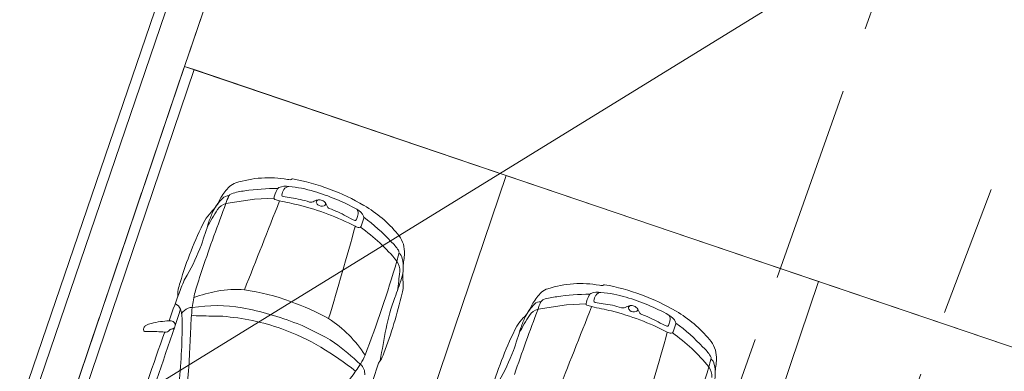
# Model space of a CAD drawing. Header units: metres. Extents: x 6541766 to 6542290, y 5894743 to 5895338.
# Tile 53 of 78: x 6541957.27 to 6541964.73, y 5895238.8 to 5895241.47. Entities that reach past the tile are written whole.
import ezdxf

# ---------------------------------------------------------------- set-up
doc = ezdxf.new("R2010")
doc.units = ezdxf.units.M
for name, pattern in [('0.5_0.5', [1, 0.5, -0.5]), ('1.0_0.5', [1.5, 1, -0.5]), ('1.5_0.5', [2, 1.5, -0.5]), ('DASHED', [0.75, 0.5, -0.25]), ('egkk-500', [2, 1.5, -0.5]), ('egug-500', [1, 0.5, -0.5])]:
    doc.linetypes.add(name, pattern=pattern)
for name, color, linetype in [('217-kontur klasyfikacyjny', 7, 'Continuous'), ('218-kontur użytku gruntowego', 7, 'Continuous'), ('219-działka ewidencyjna', 7, 'Continuous'), ('jezdnia', 7, 'Continuous'), ('przewód kanalizacyjny', 7, 'Continuous'), ('zadrzewienie  zakrzewienie', 7, 'Continuous')]:
    doc.layers.add(name, color=color, linetype=linetype)
for name, color, linetype, lineweight in [('_dr_obrzeże 8x30', 210, 'Continuous', 30), ('_dr_ścieki kd', 36, 'Continuous', 30), ('A-OZNACZENIA', 7, 'Continuous', 15), ('A-PZT', 4, 'Continuous', 9), ('IE - podklad', 8, 'Continuous', 9)]:
    doc.layers.add(name, color=color, linetype=linetype, lineweight=lineweight)
doc.layers.add('A-ZIELŃ - PROJ -B', color=7, linetype='Continuous', lineweight=13, true_color=0x91c200)

# ---------------------------------------------------------------- blocks, each defined once
blk = doc.blocks.new('blok - sanitarne pzt chelmza ng')
at = {"layer": 'przewód kanalizacyjny', "color": 34, "linetype": 'Continuous', "lineweight": 9}
for q in [(6542523.08, 5895278.6), (6542481.059, 5895252.714)]:
    blk.add_line((6542454.82, 5895236.55), q, dxfattribs=at)
blk = doc.blocks.new('blok - podklad szary rfqfqw')
at = {"color": 8, "linetype": 'ByBlock', "lineweight": 9}
for p, q in [((6541958.8311, 5895240.0722), (6541959.0472, 5895240.1053)), ((6541959.0472, 5895240.1053), (6541959.1952, 5895240.1127)), ((6541961.197, 5895239.2698), (6541961.4131, 5895239.3029)), ((6541961.4131, 5895239.3029), (6541961.561, 5895239.3103))]:
    blk.add_line(p, q, dxfattribs=at)
for centre, radius, start, end in [((6541958.9409, 5895240.109), 0.1242, 106.31028, 132.08343), ((6541959.1542, 5895239.4614), 0.806, 79.80576, 107.93425), ((6541959.3301, 5895240.4376), 0.1859, 259.70499, 266.69007), ((6541959.3181, 5895240.2664), 0.0144, 274.97663, 317.74613), ((6541959.3343, 5895240.2505), 0.00831, 80.0944, 131.64394), ((6541959.042, 5895238.6396), 1.6455, 59.48385, 79.71641), ((6541959.1523, 5895239.9044), 0.4182, 134.78774, 149.36891), ((6541959.0081, 5895239.754), 0.4151, 94.75597, 109.01206), ((6541959.2107, 5895238.6455), 1.5405, 89.50703, 98.84838), ((6541959.4532, 5895240.058), 0.2638, 152.90406, 168.03996), ((6541959.2485, 5895240.1627), 0.0338, 117.74854, 152.77186), ((6541959.2826, 5895240.0793), 0.1238, 77.97471, 113.74442), ((6541959.366, 5895240.1192), 0.1125, 147.91706, 171.27031), ((6541959.3076, 5895240.1578), 0.0425, 88.99579, 150.18463), ((6541959.2429, 5895239.3542), 0.8487, 72.41689, 85.57581), ((6541959.0703, 5895238.678), 1.546, 60.87977, 73.89084), ((6541959.0833, 5895239.8298), 0.3954, 134.71677, 152.01673), ((6541957.6111, 5895240.7171), 1.3248, 330.11566, 333.08915), ((6541958.8458, 5895240.0772), 0.0527, 81.86003, 140.53449), ((6541959.1498, 5895239.9817), 0.3313, 153.52485, 164.14839), ((6541958.8859, 5895240.1116), 0.0372, 110.4707, 151.41505), ((6542297.6302, 5895106.1086), 363.952, 158.399375, 158.513649), ((6541959.2039, 5895240.1116), 0.0088, 172.76704, 254.01963), ((6541959.3501, 5895240.5234), 0.4458, 250.52175, 255.38123), ((6541957.7322, 5895232.8399), 7.4067, 77.08414, 78.27314), ((6541959.2656, 5895240.1353), 0.0108, 174.49739, 263.72439), ((6541959.4612, 5895241.101), 0.9961, 258.60685, 262.08905), ((6541959.2392, 5895239.395), 0.7243, 71.89777, 83.27164), ((6541959.4755, 5895240.1255), 0.0435, 255.04165, 305.55766), ((6541959.5356, 5895240.0374), 0.0632, 67.53453, 123.40724), ((6541959.5359, 5895240.0808), 0.02, 100.28788, 174.01906), ((6541959.5475, 5895240.0882), 0.0319, 189.56076, 232.01898), ((6541959.5458, 5895240.0498), 0.048, 27.52786, 73.16338), ((6541959.5704, 5895240.07), 0.0164, 287.7624, 27.75354), ((6541971.5122, 5895235.2194), 13.578, 159.05907, 161.27545), ((6541959.0188, 5895239.7254), 0.411, 136.8307, 147.97407), ((6541960.2081, 5895239.0981), 1.7146, 147.24121, 152.34762), ((6541959.4926, 5895239.6663), 0.8349, 155.2904, 161.44166), ((6541958.4698, 5895240.2495), 0.348, 315.73634, 326.42545), ((6541958.8632, 5895239.9585), 0.1182, 105.76462, 145.2232), ((6541958.9089, 5895238.1522), 1.9662, 62.67295, 75.9051), ((6541959.5597, 5895240.1033), 0.0514, 231.6454, 287.77938), ((6541959.4377, 5895239.9886), 0.1722, 21.69566, 28.97128), ((6541959.6264, 5895240.0619), 0.0303, 198.60575, 245.04043), ((6541959.2982, 5895239.1663), 0.9237, 61.24927, 70.02834), ((6541959.7673, 5895239.9228), 0.1194, 25.86571, 62.39629), ((6541959.7865, 5895239.998), 0.0473, 340.92986, 40.16325), ((6541959.3936, 5895239.2283), 0.9599, 39.74002, 59.71982), ((6541961.0265, 5895238.7379), 2.6466, 152.90426, 163.87467), ((6541954.192, 5895241.3083), 4.7145, 340.81001, 343.02646), ((6541960.1055, 5895240.6231), 0.7418, 240.70025, 246.2738), ((6541959.8106, 5895239.9528), 0.00955, 247.91697, 337.56255), ((6541959.6531, 5895240.0266), 0.1835, 335.03809, 346.1035), ((6541965.481, 5895238.0561), 5.9201, 161.21938, 161.84487), ((6541959.8606, 5895239.9668), 0.0162, 342.94905, 29.60093), ((6541959.0422, 5895238.8281), 1.4123, 42.60731, 53.77502), ((6541901.9449, 5895256.2112), 60.1219, 343.56261, 344.257182), ((6541959.8499, 5895239.9706), 0.0812, 241.7979, 263.99463), ((6541959.8425, 5895239.9031), 0.0134, 265.40197, 349.93896), ((6541959.0628, 5895238.773), 1.369, 39.03669, 54.86273), ((6541959.8802, 5895239.5563), 0.3042, 31.97924, 48.52548), ((6541959.9839, 5895239.7069), 0.2001, 0.47638, 42.42489), ((6541957.2714, 5895240.2677), 1.4644, 329.7245, 339.65808), ((6541960.1164, 5895239.7018), 0.0269, 345.46128, 35.41116), ((6541959.7947, 5895239.702), 0.3895, 352.90606, 0.96626), ((6541952.132, 5895241.9307), 8.3171, 338.78882, 343.97899), ((6541955.732, 5895240.8605), 4.5618, 344.41941, 345.19858), ((6541960.0191, 5895239.562), 0.1297, 356.9947, 34.35047), ((6541960.1111, 5895239.648), 0.0565, 6.56544, 56.41618), ((6541959.8992, 5895239.5872), 0.2764, 342.17561, 14.09079), ((6541960.6563, 5895239.572), 0.4822, 170.21349, 176.31256), ((6541963.9607, 5895237.8022), 5.597, 161.4995, 163.40944), ((6541956.2648, 5895239.953), 3.9041, 352.00469, 354.15219), ((6541959.1157, 5895239.2021), 0.6657, 150.54411, 160.86388), ((6541956.7318, 5895240.6134), 3.6058, 339.62234, 342.05725), ((6541959.9441, 5895239.4534), 0.2309, 344.25993, 9.01435), ((6541960.436, 5895239.5173), 0.2652, 174.43295, 186.0042), ((6541964.0742, 5895237.2416), 5.9971, 158.6971, 161.12013), ((6541958.7542, 5895239.3693), 0.2895, 159.01072, 181.23986), ((6541959.1166, 5895237.7224), 1.7212, 101.77918, 107.9165), ((6541958.9018, 5895238.677), 0.743, 84.65373, 100.58975), ((6541958.7703, 5895237.8981), 1.5319, 68.97699, 82.47028), ((6541961.3068, 5895239.3066), 0.1242, 106.31028, 132.08343), ((6541961.5201, 5895238.659), 0.806, 79.80576, 107.93425), ((6541961.696, 5895239.6352), 0.1859, 259.70499, 266.69007), ((6541961.684, 5895239.464), 0.0144, 274.97663, 317.74613), ((6541961.7002, 5895239.4481), 0.00831, 80.0944, 131.64394), ((6541961.4079, 5895237.8372), 1.6455, 59.48385, 79.71641), ((6541959.2968, 5895239.2125), 0.7249, 164.98927, 174.42739), ((6541958.7543, 5895237.6726), 1.7494, 60.73325, 71.13871), ((6541956.4848, 5895240.2633), 3.7836, 339.46407, 346.66659), ((6541961.4483, 5895238.847), 1.4306, 159.07834, 168.8723), ((6541961.5182, 5895239.102), 0.4182, 134.78774, 149.36891), ((6541961.2518, 5895239.3092), 0.0372, 110.4707, 151.41505), ((6541961.374, 5895238.9516), 0.4151, 94.75597, 109.01206), ((6541961.5765, 5895237.8431), 1.5405, 89.50703, 98.84838), ((6541961.8191, 5895239.2556), 0.2638, 152.90406, 168.03996), ((6541961.6143, 5895239.3603), 0.0338, 117.74854, 152.77186), ((6541961.6484, 5895239.2769), 0.1238, 77.97471, 113.74442), ((6541961.6314, 5895239.3329), 0.0108, 174.49739, 263.72439), ((6541961.7319, 5895239.3168), 0.1125, 147.91706, 171.27031), ((6541961.6735, 5895239.3554), 0.0425, 88.99579, 150.18463), ((6541961.6088, 5895238.5518), 0.8487, 72.41689, 85.57581), ((6541961.4362, 5895237.8756), 1.546, 60.87977, 73.89084), ((6541958.4035, 5895239.2323), 0.0912, 24.16037, 62.10183), ((6541960.147, 5895238.6592), 1.769, 159.8141, 164.03209), ((6541958.1995, 5895239.185), 0.2995, 357.74661, 16.42663), ((6541958.5958, 5895239.1662), 0.1237, 115.18512, 145.04421), ((6541958.5694, 5895239.2114), 0.0718, 85.22645, 111.48359), ((6541961.0345, 5895239.0244), 2.4727, 173.99788, 177.68385), ((6541958.7593, 5895238.1536), 1.1442, 80.26424, 99.25275), ((6541958.4844, 5895236.8646), 2.4617, 68.8879, 79.02974), ((6541973.8781, 5895234.417), 13.578, 159.05907, 161.27545), ((6541960.8357, 5895239.4471), 0.348, 315.73634, 326.42545), ((6541961.4492, 5895239.0274), 0.3954, 134.71677, 152.01673), ((6541959.977, 5895239.9147), 1.3248, 330.11566, 333.08915), ((6541961.2291, 5895239.1561), 0.1182, 105.76462, 145.2232), ((6541961.2117, 5895239.2749), 0.0527, 81.86003, 140.53449), ((6541961.5157, 5895239.1793), 0.3313, 153.52485, 164.14839), ((6542299.996, 5895105.3062), 363.952, 158.399375, 158.513649), ((6541961.5698, 5895239.3092), 0.0088, 172.76704, 254.01963), ((6541961.716, 5895239.721), 0.4458, 250.52175, 255.38123), ((6541960.0981, 5895232.0376), 7.4067, 77.08414, 78.27314), ((6541961.827, 5895240.2986), 0.9961, 258.60685, 262.08905), ((6541961.6051, 5895238.5926), 0.7243, 71.89777, 83.27164), ((6541961.2748, 5895237.3498), 1.9662, 62.67295, 75.9051), ((6541961.8414, 5895239.3231), 0.0435, 255.04165, 305.55766), ((6541961.9014, 5895239.235), 0.0632, 67.53453, 123.40724), ((6541961.9018, 5895239.2784), 0.02, 100.28788, 174.01906), ((6541961.9133, 5895239.2858), 0.0319, 189.56076, 232.01898), ((6541961.9256, 5895239.3009), 0.0514, 231.6454, 287.77938), ((6541961.9117, 5895239.2475), 0.048, 27.52786, 73.16338), ((6541961.9362, 5895239.2676), 0.0164, 287.7624, 27.75354), ((6541961.8036, 5895239.1862), 0.1722, 21.69566, 28.97128), ((6541961.7595, 5895238.4259), 0.9599, 39.74002, 59.71982), ((6541958.4221, 5895238.5858), 0.5968, 92.14374, 98.52193), ((6541958.4027, 5895239.1111), 0.0711, 67.48119, 92.3639), ((6541958.6361, 5895239.6136), 0.394, 260.33764, 270.44027), ((6541958.475, 5895224.4286), 14.7919, 88.71758, 89.36434), ((6541958.66, 5895237.4275), 1.7952, 70.66658, 85.33197), ((6541959.1037, 5895238.4187), 0.9297, 32.7369, 57.03369), ((6541961.3847, 5895238.923), 0.411, 136.8307, 147.97407), ((6541962.5739, 5895238.2957), 1.7146, 147.24121, 152.34762), ((6541961.8585, 5895238.8639), 0.8349, 155.2904, 161.44166), ((6541961.9923, 5895239.2595), 0.0303, 198.60575, 245.04043), ((6541961.664, 5895238.3639), 0.9237, 61.24927, 70.02834), ((6541962.0189, 5895239.2242), 0.1835, 335.03809, 346.1035), ((6541962.1332, 5895239.1204), 0.1194, 25.86571, 62.39629), ((6541962.1523, 5895239.1956), 0.0473, 340.92986, 40.16325), ((6542012.1323, 5895220.3874), 56.8682, 160.75051, 161.61062), ((6541958.2494, 5895239.1155), 0.0425, 162.46603, 191.70985), ((6541958.2136, 5895239.107), 0.00586, 181.65504, 275.78891), ((6541958.2464, 5895239.1155), 0.0396, 125.4297, 161.152), ((6541958.284, 5895239.042), 0.1219, 98.83084, 119.81536), ((6541958.3789, 5895238.7676), 0.4108, 96.32248, 106.04398), ((6541958.3767, 5895239.1264), 0.0304, 252.66881, 330.23322), ((6541958.4239, 5895239.0917), 0.0286, 89.60133, 136.7781), ((6541958.418, 5895239.1477), 0.0281, 282.55525, 334.82722), ((6541958.4153, 5895239.1492), 0.0312, 334.53233, 62.10086), ((6541954.1209, 5895239.1625), 4.3778, 353.69075, 0.14003), ((6541964.0647, 5895238.7838), 5.5114, 176.45828, 178.60783), ((6541958.7087, 5895237.5833), 1.6322, 58.92177, 70.47071), ((6541958.6881, 5895237.4828), 1.812, 57.80073, 67.85565), ((6541976.0592, 5895236.0988), 16.2977, 169.30565, 170.17468), ((6541963.3924, 5895237.9355), 2.6466, 152.90426, 163.87467), ((6541956.5579, 5895240.5059), 4.7145, 340.81001, 343.02646), ((6541962.4714, 5895239.8207), 0.7418, 240.70025, 246.2738), ((6541962.1765, 5895239.1504), 0.00955, 247.91697, 337.56255), ((6541967.8469, 5895237.2537), 5.9201, 161.21938, 161.84487), ((6541962.2265, 5895239.1644), 0.0162, 342.94905, 29.60093), ((6541961.4081, 5895238.0257), 1.4123, 42.60731, 53.77502), ((6541981.0128, 5895230.8982), 24.0839, 160.09607, 161.95802), ((6541958.2544, 5895240.4437), 1.3431, 268.28748, 269.56141), ((6541958.2623, 5895237.4405), 1.6602, 86.36172, 90.62718), ((6541904.3107, 5895255.4088), 60.1219, 343.56261, 344.257182), ((6541962.2158, 5895239.1682), 0.0812, 241.7979, 263.99463), ((6541962.2084, 5895239.1007), 0.0134, 265.40197, 349.93896), ((6541961.4286, 5895237.9706), 1.369, 39.03669, 54.86273), ((6541962.3498, 5895238.9045), 0.2001, 0.47638, 42.42489), ((6541958.3438, 5895236.946), 2.3664, 51.58307, 59.32106), ((6541958.1496, 5895237.009), 2.5081, 47.32532, 53.15329), ((6541959.6373, 5895239.4653), 1.4644, 329.7245, 339.65808), ((6541962.2461, 5895238.7539), 0.3042, 31.97924, 48.52548), ((6541954.2326, 5895239.178), 4.3302, 353.53814, 356.5543), ((6541959.2706, 5895239.2017), 0.6759, 323.54987, 335.50896), ((6541960.0767, 5895238.8156), 0.0996, 139.79773, 157.51278), ((6541959.8263, 5895238.9997), 0.2115, 325.49266, 342.48357), ((6541958.0979, 5895240.0581), 4.5618, 344.41941, 345.19858), ((6541962.4823, 5895238.8994), 0.0269, 345.46128, 35.41116), ((6541962.477, 5895238.8456), 0.0565, 6.56544, 56.41618), ((6541962.1605, 5895238.8996), 0.3895, 352.90606, 0.96626), ((6541959.7939, 5895238.7828), 0.0895, 352.91514, 51.54512), ((6541451.9474, 5895399.7177), 532.8968, 342.409089, 342.430217), ((6541954.4979, 5895241.1283), 8.3171, 338.78882, 343.97899), ((6541962.385, 5895238.7597), 0.1297, 356.9947, 34.35047), ((6541962.2651, 5895238.7848), 0.2764, 342.17561, 14.09079), ((6541963.0222, 5895238.7696), 0.4822, 170.21349, 176.31256), ((6541967.1388, 5895233.4983), 9.042, 144.1012, 147.46043)]:
    blk.add_arc(centre, radius, start, end, dxfattribs=at)
at = {"layer": '217-kontur klasyfikacyjny', "color": 8, "linetype": 'egkk-500', "lineweight": 9}
blk.add_line((6541971.36, 5895278.98), (6541957.57, 5895238.32), dxfattribs=at)
at = {"layer": '218-kontur użytku gruntowego', "color": 8, "linetype": 'egug-500', "lineweight": 9}
for p, q in [((6541957.57, 5895238.32), (6541971.36, 5895278.98)), ((6541971.36, 5895278.98), (6541957.57, 5895238.32))]:
    blk.add_line(p, q, dxfattribs=at)
at = {"layer": '219-działka ewidencyjna', "color": 8, "linetype": '0.5_0.5', "lineweight": 9}
blk.add_line((6541957.57, 5895238.32), (6541971.36, 5895278.98), dxfattribs=at)
at = {"layer": '_dr_obrzeże 8x30', "color": 8, "lineweight": 9}
for p, q in [((6541957.2282, 5895238.1724), (6541967.8248, 5895269.2295)), ((6541957.1537, 5895238.2018), (6541967.7232, 5895269.1796))]:
    blk.add_line(p, q, dxfattribs=at)
at = {"layer": 'A-OZNACZENIA', "color": 8, "linetype": 'DASHED', "lineweight": 9, "ltscale": 5}
blk.add_line((6541957.57, 5895238.32), (6541971.36, 5895278.98), dxfattribs=at)
at = {"layer": 'A-PZT', "color": 8, "lineweight": 9}
for p, q in [((6541958.5169, 5895241.112), (6541960.1228, 5895245.8471)), ((6541958.5891, 5895241.0875), (6541956.9831, 5895236.3524)), ((6541968.8944, 5895237.5924), (6541958.5169, 5895241.112)), ((6541960.9566, 5895240.2846), (6541958.5891, 5895241.0875)), ((6541959.3507, 5895235.5495), (6541960.9566, 5895240.2846)), ((6541960.9566, 5895240.2846), (6541959.3507, 5895235.5495)), ((6541963.3241, 5895239.4816), (6541960.9566, 5895240.2846)), ((6541961.7182, 5895234.7465), (6541963.3241, 5895239.4816)), ((6541963.3241, 5895239.4816), (6541961.7182, 5895234.7465)), ((6541965.6917, 5895238.6786), (6541963.3241, 5895239.4816))]:
    blk.add_line(p, q, dxfattribs=at)
at = {"layer": 'A-ZIELŃ - PROJ -B', "color": 8, "lineweight": 9}
for p, q in [((6541955.3772, 5895231.6174), (6541958.5891, 5895241.0875)), ((6541958.5169, 5895241.112), (6541957.57, 5895238.32)), ((6541958.5891, 5895241.0875), (6541958.5169, 5895241.112))]:
    blk.add_line(p, q, dxfattribs=at)
at = {"layer": 'jezdnia', "color": 8, "linetype": '1.5_0.5', "lineweight": 9}
blk.add_line((6541960.34, 5895231.97), (6541965.49, 5895246.51), dxfattribs=at)
at = {"layer": 'zadrzewienie  zakrzewienie', "color": 8, "linetype": '1.0_0.5', "lineweight": 9}
blk.add_line((6541956.29, 5895218.21), (6541980.66, 5895282.38), dxfattribs=at)

msp = doc.modelspace()

# ---------------------------------------------------------------- block references
at = {"layer": '_dr_ścieki kd', "lineweight": 9}
msp.add_blockref('blok - sanitarne pzt chelmza ng', (-500, 0), dxfattribs=at)
at = {"layer": 'IE - podklad'}
msp.add_blockref('blok - podklad szary rfqfqw', (0, 0), dxfattribs=at)

doc.saveas('drawing.dxf')
